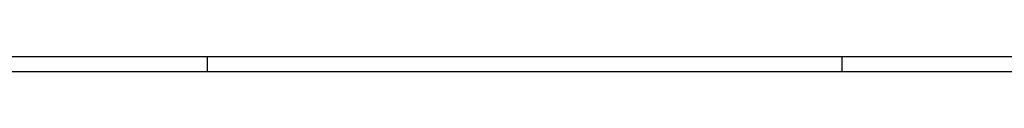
# Model space of a CAD drawing. Extents: x 0 to 1189, y 0 to 841.
# Tile 58 of 80: x 497 to 823, y 0 to 5. Entities that reach past the tile are written whole.
import ezdxf

# ---------------------------------------------------------------- set-up
doc = ezdxf.new("R2010")
doc.units = 0
doc.header["$LTSCALE"] = 65.395
doc.layers.get('0').update_dxf_attribs({"linetype": 'CONTINUOUS'})

# ---------------------------------------------------------------- blocks, each defined once
blk = doc.blocks.new('A0_BL15', base_point=(594.5, 420.5))
at = {"color": 7, "linetype": 'CONTINUOUS'}
for p, q in [((5, 5), (1184, 5)), ((559, 0), (559, 5)), ((769, 0), (769, 5)), ((0, 0), (1189, 0))]:
    blk.add_line(p, q, dxfattribs=at)

msp = doc.modelspace()

# ---------------------------------------------------------------- linework, layer by layer
at = {"color": 7, "linetype": 'CONTINUOUS'}
msp.add_line((0, 0), (1189, 0), dxfattribs=at)

# ---------------------------------------------------------------- block references
at = {"color": 2, "linetype": 'CONTINUOUS'}
msp.add_blockref('A0_BL15', (594.5, 420.5), dxfattribs=at)

doc.saveas('drawing.dxf')
